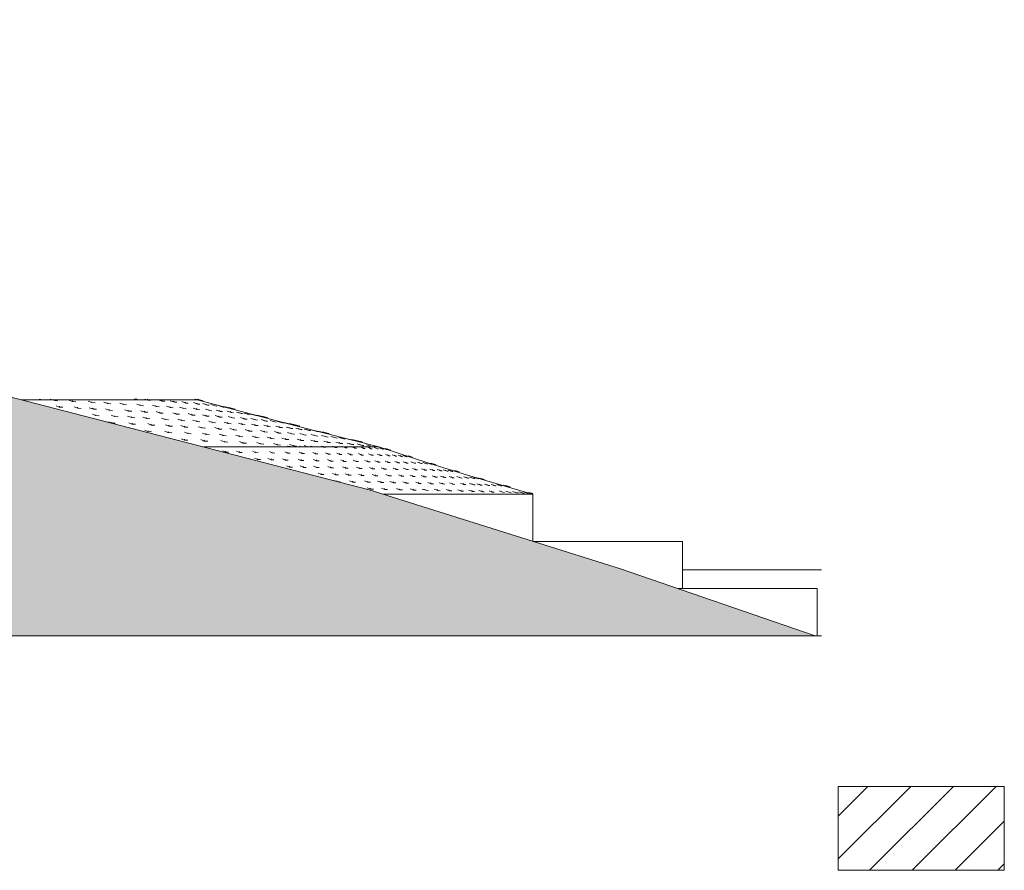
# Model space of a CAD drawing. Header units: millimetres. Extents: x -121668 to 127737, y 1553 to 34854.
# Tile 99 of 99: x 117317 to 127737, y 2517 to 11525. Entities that reach past the tile are written whole.
import ezdxf

# ---------------------------------------------------------------- set-up
doc = ezdxf.new("R2010")
doc.units = ezdxf.units.MM
for name, color, linetype, lineweight in [('A-DETL-GENF', 92, 'Continuous', 20), ('A-DETL-THIN', 151, 'Continuous', 9), ('A-FLOR', 192, 'Continuous', 9), ('A-FLOR-PATT', 8, 'Continuous', 9)]:
    doc.layers.add(name, color=color, linetype=linetype, lineweight=lineweight)

# ---------------------------------------------------------------- blocks, each defined once
blk = doc.blocks.new('FP_229-Copy of GBP_SOUTH ELEVATION')
at = {"layer": 'A-FLOR', "flags": 128}
blk.add_lwpolyline([(116695, 7000), (115816, 7224), (114771, 7500)], dxfattribs=at)
at = {"layer": 'A-FLOR-PATT'}
for p, q in [((113119, 7501), (113099, 7508)), ((113119, 7501), (113113, 7508)), ((113268, 7491), (113217, 7505)), ((114111, 7507), (114107, 7508)), ((114111, 7507), (114109, 7508)), ((114111, 7507), (114137, 7505)), ((114253, 7497), (114220, 7508)), ((114253, 7497), (114243, 7506)), ((114767, 7503), (114747, 7508)), ((114767, 7503), (114750, 7508)), ((114767, 7503), (114779, 7501)), ((114827, 7492), (114773, 7507)), ((113119, 7501), (113151, 7499)), ((113268, 7491), (113252, 7500)), ((113268, 7491), (113294, 7489)), ((113313, 7422), (113279, 7437)), ((113313, 7422), (113316, 7431)), ((113313, 7422), (113351, 7420)), ((113448, 7480), (113419, 7495)), ((113448, 7480), (113457, 7489)), ((113448, 7480), (113490, 7478)), ((113510, 7411), (113472, 7426)), ((113510, 7411), (113507, 7420)), ((113510, 7411), (113545, 7409)), ((113658, 7470), (113620, 7484)), ((113679, 7401), (113629, 7416)), ((113658, 7470), (113655, 7479)), ((113658, 7470), (113693, 7468)), ((113679, 7401), (113662, 7410)), ((113679, 7401), (113706, 7399)), ((113828, 7459), (113784, 7474)), ((113838, 7390), (113803, 7405)), ((113828, 7459), (113818, 7468)), ((113828, 7459), (113858, 7457)), ((113838, 7390), (113841, 7399)), ((113992, 7449), (113953, 7464)), ((113992, 7449), (113988, 7458)), ((113992, 7449), (114025, 7447)), ((114172, 7438), (114134, 7453)), ((114172, 7438), (114168, 7447)), ((114172, 7438), (114205, 7436)), ((114253, 7497), (114281, 7495)), ((114341, 7428), (114299, 7443)), ((114341, 7428), (114332, 7437)), ((114341, 7428), (114370, 7426)), ((114403, 7486), (114360, 7501)), ((114403, 7486), (114391, 7495)), ((114403, 7486), (114429, 7484)), ((114492, 7417), (114447, 7432)), ((114492, 7417), (114478, 7426)), ((114535, 7476), (114488, 7490)), ((114492, 7417), (114518, 7415)), ((114535, 7476), (114517, 7485)), ((114535, 7476), (114557, 7474)), ((114630, 7407), (114585, 7422)), ((114654, 7465), (114611, 7480)), ((114630, 7407), (114617, 7416)), ((114630, 7407), (114656, 7405)), ((114654, 7465), (114641, 7474)), ((114654, 7465), (114678, 7463)), ((114772, 7396), (114729, 7411)), ((114779, 7455), (114733, 7470)), ((114779, 7455), (114761, 7464)), ((114772, 7396), (114761, 7406)), ((114779, 7455), (114799, 7453)), ((114827, 7492), (114796, 7501)), ((114827, 7492), (114837, 7490)), ((114881, 7444), (114832, 7459)), ((114881, 7444), (114858, 7453)), ((114906, 7386), (114859, 7401)), ((114881, 7444), (114898, 7442)), ((114967, 7434), (114916, 7449)), ((114967, 7434), (114942, 7443)), ((114967, 7434), (114982, 7432)), ((115046, 7423), (114994, 7438)), ((115046, 7423), (115018, 7432)), ((115046, 7423), (115059, 7421)), ((115110, 7413), (115056, 7428)), ((115110, 7413), (115080, 7422)), ((115110, 7413), (115121, 7411)), ((115166, 7402), (115111, 7417)), ((115166, 7402), (115134, 7412)), ((115166, 7402), (115175, 7400)), ((113697, 7332), (113664, 7347)), ((113697, 7332), (113701, 7341)), ((113697, 7332), (113736, 7330)), ((113838, 7390), (113877, 7388)), ((113899, 7322), (113862, 7336)), ((113899, 7322), (113898, 7331)), ((113899, 7322), (113935, 7320)), ((114045, 7380), (114008, 7395)), ((114082, 7311), (114037, 7326)), ((114045, 7380), (114043, 7389)), ((114045, 7380), (114081, 7378)), ((114082, 7311), (114071, 7320)), ((114082, 7311), (114112, 7309)), ((114220, 7369), (114177, 7384)), ((114239, 7301), (114197, 7316)), ((114220, 7369), (114210, 7379)), ((114220, 7369), (114250, 7367)), ((114239, 7301), (114234, 7310)), ((114239, 7301), (114272, 7299)), ((114380, 7359), (114338, 7374)), ((114380, 7359), (114373, 7368)), ((114380, 7359), (114411, 7357)), ((114433, 7290), (114396, 7305)), ((114433, 7290), (114432, 7299)), ((114552, 7349), (114514, 7363)), ((114552, 7349), (114548, 7358)), ((114552, 7349), (114585, 7347)), ((114612, 7280), (114569, 7295)), ((114721, 7338), (114679, 7353)), ((114721, 7338), (114712, 7347)), ((114721, 7338), (114750, 7336)), ((114772, 7396), (114799, 7394)), ((114872, 7328), (114828, 7342)), ((114872, 7328), (114860, 7337)), ((114872, 7328), (114899, 7326)), ((114906, 7386), (114888, 7395)), ((114906, 7386), (114929, 7384)), ((115011, 7317), (114964, 7332)), ((115020, 7375), (114973, 7390)), ((115011, 7317), (114996, 7326)), ((115020, 7375), (115002, 7385)), ((115011, 7317), (115036, 7315)), ((115020, 7375), (115042, 7374)), ((115136, 7365), (115090, 7380)), ((115146, 7307), (115102, 7322)), ((115136, 7365), (115118, 7374)), ((115146, 7307), (115133, 7316)), ((115136, 7365), (115157, 7363)), ((115146, 7307), (115172, 7305)), ((115237, 7355), (115187, 7369)), ((115237, 7355), (115213, 7364)), ((115278, 7296), (115231, 7311)), ((115237, 7355), (115254, 7353)), ((115278, 7296), (115260, 7305)), ((115321, 7344), (115268, 7359)), ((115278, 7296), (115301, 7294)), ((115321, 7344), (115294, 7353)), ((115321, 7344), (115335, 7342)), ((115394, 7334), (115342, 7348)), ((115392, 7286), (115342, 7301)), ((115394, 7334), (115366, 7343)), ((115392, 7286), (115371, 7295)), ((115394, 7334), (115407, 7332)), ((115456, 7323), (115401, 7338)), ((115456, 7323), (115424, 7332)), ((115507, 7313), (115452, 7328)), ((115456, 7323), (115466, 7321)), ((115507, 7313), (115474, 7322)), ((115507, 7313), (115516, 7311)), ((113863, 7254), (113834, 7268)), ((113866, 7253), (113871, 7262)), ((113867, 7253), (113905, 7251)), ((114080, 7242), (114048, 7257)), ((114080, 7242), (114086, 7251)), ((114080, 7242), (114120, 7240)), ((114286, 7232), (114250, 7247)), ((114286, 7232), (114287, 7241)), ((114286, 7232), (114323, 7230)), ((114433, 7290), (114469, 7288)), ((114477, 7221), (114436, 7236)), ((114477, 7221), (114471, 7231)), ((114477, 7221), (114510, 7219)), ((114645, 7211), (114599, 7226)), ((114612, 7280), (114603, 7289)), ((114612, 7280), (114643, 7278)), ((114645, 7211), (114635, 7220)), ((114645, 7211), (114675, 7209)), ((114771, 7269), (114727, 7284)), ((114771, 7269), (114761, 7278)), ((114771, 7269), (114801, 7267)), ((114824, 7201), (114786, 7215)), ((114824, 7201), (114822, 7210)), ((114824, 7201), (114860, 7199)), ((114936, 7259), (114896, 7274)), ((114936, 7259), (114930, 7268)), ((114936, 7259), (114968, 7257)), ((115004, 7190), (114961, 7205)), ((115004, 7190), (114996, 7199)), ((115004, 7190), (115035, 7188)), ((115102, 7248), (115060, 7263)), ((115102, 7248), (115093, 7258)), ((115102, 7248), (115132, 7246)), ((115164, 7180), (115119, 7194)), ((115254, 7238), (115209, 7253)), ((115254, 7238), (115241, 7247)), ((115254, 7238), (115281, 7236)), ((115393, 7227), (115346, 7242)), ((115393, 7227), (115377, 7237)), ((115392, 7286), (115412, 7284)), ((115393, 7227), (115418, 7226)), ((115498, 7275), (115450, 7290)), ((115498, 7275), (115478, 7284)), ((115524, 7217), (115478, 7232)), ((115498, 7275), (115518, 7273)), ((115524, 7217), (115509, 7226)), ((115524, 7217), (115549, 7215)), ((115596, 7265), (115545, 7280)), ((115596, 7265), (115572, 7274)), ((115596, 7265), (115613, 7263)), ((115652, 7207), (115604, 7221)), ((115678, 7254), (115624, 7269)), ((115652, 7207), (115634, 7216)), ((115678, 7254), (115650, 7264)), ((115652, 7207), (115674, 7205)), ((115678, 7254), (115691, 7252)), ((115746, 7244), (115692, 7259)), ((115766, 7196), (115715, 7211)), ((115746, 7244), (115717, 7253)), ((115766, 7196), (115744, 7205)), ((115746, 7244), (115759, 7242)), ((115806, 7233), (115750, 7248)), ((115766, 7196), (115785, 7194)), ((115806, 7233), (115773, 7243)), ((115852, 7223), (115795, 7238)), ((115806, 7233), (115815, 7232)), ((115867, 7186), (115816, 7200)), ((115852, 7223), (115818, 7232)), ((115867, 7186), (115843, 7195)), ((115852, 7223), (115860, 7221)), ((115959, 7175), (115906, 7190)), ((114250, 7163), (114217, 7178)), ((114250, 7163), (114254, 7172)), ((114250, 7163), (114289, 7161)), ((114462, 7153), (114431, 7168)), ((114462, 7153), (114469, 7162)), ((114462, 7153), (114503, 7151)), ((114637, 7073), (114602, 7088)), ((114672, 7142), (114638, 7157)), ((114672, 7142), (114674, 7151)), ((114672, 7142), (114710, 7140)), ((114868, 7132), (114829, 7147)), ((114868, 7132), (114865, 7141)), ((114868, 7132), (114903, 7130)), ((115047, 7121), (115004, 7136)), ((115047, 7121), (115039, 7130)), ((115047, 7121), (115079, 7119)), ((115164, 7180), (115153, 7189)), ((115164, 7180), (115193, 7178)), ((115221, 7111), (115181, 7126)), ((115221, 7111), (115217, 7120)), ((115221, 7111), (115255, 7109)), ((115323, 7169), (115281, 7184)), ((115323, 7169), (115315, 7178)), ((115323, 7169), (115354, 7167)), ((115398, 7100), (115355, 7115)), ((115398, 7100), (115389, 7109)), ((115398, 7100), (115429, 7098)), ((115486, 7159), (115444, 7174)), ((115486, 7159), (115477, 7168)), ((115486, 7159), (115516, 7157)), ((115557, 7090), (115512, 7105)), ((115557, 7090), (115546, 7099)), ((115557, 7090), (115586, 7088)), ((115637, 7148), (115591, 7163)), ((115637, 7148), (115623, 7157)), ((115637, 7148), (115663, 7146)), ((115713, 7079), (115670, 7094)), ((115713, 7079), (115704, 7089)), ((115775, 7138), (115729, 7153)), ((115775, 7138), (115760, 7147)), ((115775, 7138), (115801, 7136)), ((115906, 7127), (115858, 7142)), ((115867, 7186), (115885, 7184)), ((115906, 7127), (115888, 7136)), ((115906, 7127), (115929, 7125)), ((115959, 7175), (115933, 7184)), ((115959, 7175), (115975, 7173)), ((116029, 7117), (115980, 7132)), ((116038, 7165), (115983, 7180)), ((116038, 7165), (116008, 7174)), ((116029, 7117), (116009, 7126)), ((116029, 7117), (116051, 7115)), ((116038, 7165), (116051, 7163)), ((116103, 7154), (116047, 7169)), ((116103, 7154), (116071, 7163)), ((116141, 7106), (116090, 7121)), ((116159, 7144), (116101, 7159)), ((116103, 7154), (116114, 7152)), ((116141, 7106), (116119, 7116)), ((116159, 7144), (116124, 7153)), ((116141, 7106), (116160, 7104)), ((116159, 7144), (116168, 7142)), ((116240, 7096), (116187, 7111)), ((116240, 7096), (116214, 7105)), ((116240, 7096), (116257, 7094)), ((116326, 7085), (116272, 7100)), ((116326, 7085), (116298, 7095)), ((116326, 7085), (116340, 7084)), ((116400, 7075), (116345, 7090)), ((114637, 7073), (114639, 7083)), ((114637, 7073), (114674, 7071)), ((114844, 7063), (114813, 7078)), ((114844, 7063), (114851, 7072)), ((114844, 7063), (114885, 7061)), ((115057, 7053), (115024, 7067)), ((115057, 7053), (115061, 7062)), ((115057, 7053), (115096, 7051)), ((115257, 7042), (115220, 7057)), ((115257, 7042), (115256, 7051)), ((115257, 7042), (115293, 7040)), ((115444, 7032), (115403, 7046)), ((115444, 7032), (115439, 7041)), ((115444, 7032), (115477, 7030)), ((115623, 7021), (115581, 7036)), ((115623, 7021), (115617, 7030)), ((115623, 7021), (115656, 7019)), ((115713, 7079), (115743, 7078)), ((115795, 7011), (115751, 7026)), ((115795, 7011), (115785, 7020)), ((115795, 7011), (115825, 7009)), ((115872, 7069), (115829, 7084)), ((115872, 7069), (115862, 7078)), ((115872, 7069), (115902, 7067)), ((115927, 7008), (115906, 7015)), ((115941, 7008), (115940, 7009)), ((116022, 7059), (115976, 7073)), ((116022, 7059), (116008, 7068)), ((116022, 7059), (116048, 7057)), ((116159, 7048), (116112, 7063)), ((116159, 7048), (116143, 7057)), ((116159, 7048), (116184, 7046)), ((116289, 7038), (116241, 7052)), ((116289, 7038), (116271, 7047)), ((116289, 7038), (116313, 7036)), ((116409, 7027), (116359, 7042)), ((116400, 7075), (116370, 7084)), ((116409, 7027), (116389, 7036)), ((116400, 7075), (116413, 7073)), ((116463, 7065), (116406, 7079)), ((116409, 7027), (116431, 7025)), ((116463, 7065), (116430, 7074)), ((116514, 7054), (116456, 7069)), ((116463, 7065), (116473, 7063)), ((116518, 7017), (116466, 7032)), ((116514, 7054), (116479, 7063)), ((116518, 7017), (116495, 7026)), ((116514, 7054), (116523, 7052)), ((116518, 7017), (116537, 7015)), ((116609, 7008), (116563, 7021)), ((116611, 7008), (116590, 7015)), ((116650, 7008), (116642, 7011))]:
    blk.add_line(p, q, dxfattribs=at)
blk = doc.blocks.new('FP_231-Copy of GBP_SOUTH ELEVATION')
at = {"layer": 'A-FLOR', "flags": 128}
blk.add_lwpolyline([(116695, 7000), (117233, 6825), (117635, 6701), (118247, 6522), (118326, 6500)], dxfattribs=at)
at = {"layer": 'A-FLOR-PATT'}
for p, q in [((115732, 7007), (115729, 7008)), ((115732, 7007), (115732, 7008)), ((115732, 7007), (115758, 7006)), ((115866, 7003), (115856, 7008)), ((115866, 7003), (115863, 7008)), ((115866, 7003), (115889, 7003)), ((115988, 7000), (115971, 7008)), ((115988, 7000), (115983, 7008)), ((115988, 7000), (116011, 7000)), ((116111, 6997), (116089, 7008)), ((116111, 6997), (116107, 7007)), ((116111, 6997), (116134, 6997)), ((116233, 6994), (116205, 7008)), ((116233, 6994), (116227, 7004)), ((116233, 6994), (116255, 6994)), ((116342, 6991), (116310, 7006)), ((116342, 6991), (116333, 7001)), ((116342, 6991), (116361, 6991)), ((116442, 6988), (116410, 7003)), ((116442, 6988), (116432, 6998)), ((116442, 6988), (116460, 6988)), ((116534, 6985), (116500, 7000)), ((116534, 6985), (116521, 6995)), ((116534, 6985), (116549, 6985)), ((116612, 6982), (116578, 6997)), ((116612, 6982), (116597, 6992)), ((116612, 6982), (116626, 6982)), ((116680, 6979), (116645, 6994)), ((116680, 6979), (116663, 6989)), ((116735, 6976), (116697, 6991)), ((116735, 6976), (116713, 6986)), ((116773, 6973), (116733, 6988)), ((116773, 6973), (116749, 6983)), ((116802, 6970), (116761, 6985)), ((116820, 6967), (116777, 6982)), ((115076, 6946), (115040, 6960)), ((115076, 6946), (115069, 6955)), ((115076, 6946), (115103, 6945)), ((115221, 6943), (115188, 6957)), ((115221, 6943), (115219, 6952)), ((115221, 6943), (115250, 6942)), ((115385, 6940), (115360, 6954)), ((115415, 6867), (115379, 6881)), ((115385, 6940), (115390, 6949)), ((115385, 6940), (115418, 6939)), ((115558, 6864), (115521, 6878)), ((115561, 6937), (115537, 6951)), ((115561, 6937), (115567, 6946)), ((115561, 6937), (115594, 6936)), ((115728, 6934), (115701, 6948)), ((115728, 6934), (115730, 6943)), ((115728, 6934), (115758, 6933)), ((115881, 6930), (115853, 6945)), ((115881, 6930), (115881, 6940)), ((115881, 6930), (115909, 6930)), ((116024, 6927), (115995, 6942)), ((116024, 6927), (116022, 6937)), ((116024, 6927), (116050, 6927)), ((116160, 6924), (116129, 6939)), ((116160, 6924), (116155, 6934)), ((116160, 6924), (116184, 6924)), ((116283, 6921), (116249, 6936)), ((116283, 6921), (116274, 6931)), ((116283, 6921), (116304, 6921)), ((116396, 6918), (116363, 6933)), ((116396, 6918), (116388, 6928)), ((116396, 6918), (116417, 6918)), ((116511, 6915), (116479, 6930)), ((116511, 6915), (116503, 6925)), ((116511, 6915), (116532, 6915)), ((116618, 6912), (116585, 6927)), ((116618, 6912), (116607, 6922)), ((116618, 6912), (116637, 6912)), ((116713, 6909), (116679, 6924)), ((116680, 6979), (116692, 6979)), ((116713, 6909), (116701, 6919)), ((116713, 6909), (116730, 6909)), ((116735, 6976), (116743, 6976)), ((116800, 6906), (116764, 6921)), ((116773, 6973), (116779, 6973)), ((116802, 6970), (116776, 6980)), ((116800, 6906), (116785, 6916)), ((116820, 6967), (116791, 6977)), ((116800, 6906), (116815, 6906)), ((116802, 6970), (116807, 6970)), ((116820, 6967), (116822, 6967)), ((116874, 6903), (116837, 6917)), ((116874, 6903), (116856, 6913)), ((116874, 6903), (116886, 6903)), ((116936, 6900), (116898, 6915)), ((116936, 6900), (116917, 6910)), ((116936, 6900), (116946, 6900)), ((116988, 6897), (116948, 6911)), ((116988, 6897), (116966, 6907)), ((117024, 6894), (116982, 6908)), ((116988, 6897), (116996, 6897)), ((117024, 6894), (116997, 6904)), ((117048, 6891), (117005, 6905)), ((117048, 6891), (117021, 6901)), ((117024, 6894), (117029, 6894)), ((117048, 6891), (117052, 6891)), ((115415, 6867), (115409, 6876)), ((115415, 6867), (115443, 6866)), ((115558, 6864), (115551, 6873)), ((115558, 6864), (115585, 6863)), ((115705, 6860), (115675, 6875)), ((115705, 6860), (115705, 6870)), ((115705, 6860), (115735, 6860)), ((115751, 6787), (115717, 6802)), ((115751, 6787), (115748, 6797)), ((115751, 6787), (115780, 6787)), ((115869, 6857), (115842, 6872)), ((115900, 6784), (115861, 6799)), ((115869, 6857), (115872, 6867)), ((115869, 6857), (115900, 6857)), ((115900, 6784), (115891, 6794)), ((115900, 6784), (115926, 6784)), ((116037, 6781), (116002, 6796)), ((116033, 6854), (116005, 6869)), ((116037, 6781), (116031, 6791)), ((116033, 6854), (116034, 6864)), ((116033, 6854), (116062, 6854)), ((116037, 6781), (116064, 6781)), ((116183, 6851), (116153, 6866)), ((116187, 6778), (116156, 6793)), ((116183, 6851), (116181, 6861)), ((116183, 6851), (116210, 6851)), ((116187, 6778), (116185, 6788)), ((116187, 6778), (116216, 6778)), ((116323, 6848), (116292, 6863)), ((116342, 6775), (116312, 6790)), ((116323, 6848), (116319, 6858)), ((116323, 6848), (116348, 6848)), ((116342, 6775), (116341, 6785)), ((116342, 6775), (116371, 6775)), ((116454, 6845), (116424, 6860)), ((116454, 6845), (116450, 6855)), ((116454, 6845), (116479, 6845)), ((116490, 6772), (116459, 6787)), ((116490, 6772), (116486, 6782)), ((116581, 6842), (116547, 6857)), ((116581, 6842), (116572, 6852)), ((116581, 6842), (116603, 6842)), ((116628, 6769), (116595, 6783)), ((116628, 6769), (116622, 6779)), ((116690, 6839), (116654, 6853)), ((116690, 6839), (116678, 6849)), ((116690, 6839), (116709, 6839)), ((116753, 6766), (116720, 6780)), ((116753, 6766), (116746, 6776)), ((116795, 6836), (116761, 6850)), ((116795, 6836), (116785, 6846)), ((116795, 6836), (116815, 6836)), ((116878, 6763), (116845, 6777)), ((116899, 6833), (116864, 6847)), ((116878, 6763), (116871, 6773)), ((116899, 6833), (116887, 6843)), ((116899, 6833), (116917, 6833)), ((116992, 6760), (116953, 6774)), ((116990, 6830), (116954, 6844)), ((116990, 6830), (116976, 6840)), ((116990, 6830), (117006, 6830)), ((117072, 6827), (117035, 6841)), ((117072, 6827), (117056, 6837)), ((117072, 6827), (117086, 6827)), ((117142, 6824), (117103, 6838)), ((117142, 6824), (117123, 6834)), ((117142, 6824), (117154, 6824)), ((117199, 6821), (117159, 6835)), ((117199, 6821), (117177, 6831)), ((117199, 6821), (117209, 6821)), ((117246, 6818), (117205, 6832)), ((117246, 6818), (117222, 6828)), ((117280, 6815), (117237, 6829)), ((117246, 6818), (117254, 6818)), ((117280, 6815), (117252, 6825)), ((117300, 6812), (117255, 6826)), ((117300, 6812), (117270, 6822)), ((117280, 6815), (117285, 6814)), ((117300, 6812), (117303, 6811)), ((116083, 6708), (116052, 6723)), ((116083, 6708), (116083, 6718)), ((116083, 6708), (116114, 6708)), ((116240, 6705), (116203, 6720)), ((116240, 6705), (116233, 6715)), ((116240, 6705), (116267, 6705)), ((116378, 6702), (116339, 6717)), ((116378, 6702), (116368, 6712)), ((116378, 6702), (116403, 6702)), ((116514, 6699), (116480, 6713)), ((116490, 6772), (116517, 6772)), ((116514, 6699), (116509, 6709)), ((116514, 6699), (116541, 6699)), ((116658, 6696), (116626, 6710)), ((116628, 6769), (116652, 6769)), ((116658, 6696), (116654, 6706)), ((116658, 6696), (116685, 6696)), ((116753, 6766), (116776, 6766)), ((116802, 6693), (116769, 6707)), ((116802, 6693), (116797, 6703)), ((116802, 6693), (116828, 6693)), ((116878, 6763), (116901, 6763)), ((116936, 6690), (116902, 6704)), ((116936, 6690), (116929, 6700)), ((116936, 6690), (116960, 6690)), ((116992, 6760), (116977, 6770)), ((116992, 6760), (117010, 6760)), ((117060, 6687), (117023, 6701)), ((117060, 6687), (117049, 6697)), ((117087, 6757), (117050, 6771)), ((117060, 6687), (117081, 6686)), ((117087, 6757), (117073, 6767)), ((117087, 6757), (117105, 6757)), ((117175, 6684), (117143, 6698)), ((117184, 6754), (117148, 6768)), ((117175, 6684), (117169, 6694)), ((117184, 6754), (117171, 6764)), ((117175, 6684), (117198, 6683)), ((117184, 6754), (117202, 6753)), ((117273, 6751), (117235, 6765)), ((117273, 6751), (117257, 6761)), ((117295, 6681), (117258, 6695)), ((117273, 6751), (117288, 6750)), ((117295, 6681), (117282, 6691)), ((117295, 6681), (117315, 6680)), ((117351, 6748), (117312, 6762)), ((117351, 6748), (117333, 6758)), ((117389, 6678), (117347, 6692)), ((117351, 6748), (117365, 6747)), ((117389, 6678), (117371, 6688)), ((117418, 6745), (117377, 6759)), ((117389, 6678), (117404, 6677)), ((117418, 6745), (117396, 6755)), ((117418, 6745), (117429, 6744)), ((117469, 6742), (117427, 6756)), ((117475, 6675), (117438, 6689)), ((117469, 6742), (117445, 6752)), ((117475, 6675), (117461, 6685)), ((117511, 6739), (117468, 6753)), ((117469, 6742), (117478, 6741)), ((117475, 6675), (117492, 6674)), ((117511, 6739), (117485, 6749)), ((117542, 6736), (117497, 6750)), ((117511, 6739), (117518, 6738)), ((117542, 6736), (117513, 6746)), ((117561, 6672), (117522, 6686)), ((117542, 6736), (117546, 6735)), ((117561, 6672), (117544, 6682)), ((117561, 6672), (117576, 6671)), ((117636, 6669), (117595, 6683)), ((117636, 6669), (117616, 6679)), ((117636, 6669), (117649, 6668)), ((117699, 6666), (117656, 6680)), ((117699, 6666), (117676, 6676)), ((117748, 6663), (117702, 6677)), ((117748, 6663), (117721, 6672)), ((117783, 6660), (117737, 6674)), ((117783, 6660), (117755, 6669)), ((117809, 6657), (117762, 6671)), ((116242, 6638), (116220, 6646)), ((116255, 6634), (116252, 6642)), ((116264, 6632), (116285, 6632)), ((116418, 6629), (116386, 6643)), ((116418, 6629), (116417, 6639)), ((116418, 6629), (116448, 6629)), ((116578, 6626), (116543, 6640)), ((116609, 6553), (116570, 6567)), ((116578, 6626), (116573, 6636)), ((116578, 6626), (116607, 6626)), ((116722, 6623), (116682, 6637)), ((116722, 6623), (116711, 6633)), ((116722, 6623), (116747, 6623)), ((116852, 6620), (116813, 6634)), ((116852, 6620), (116842, 6630)), ((116852, 6620), (116876, 6619)), ((116985, 6617), (116949, 6631)), ((116985, 6617), (116977, 6627)), ((116985, 6617), (117010, 6616)), ((117119, 6614), (117085, 6628)), ((117119, 6614), (117113, 6624)), ((117119, 6614), (117144, 6613)), ((117249, 6611), (117213, 6625)), ((117249, 6611), (117240, 6621)), ((117249, 6611), (117273, 6610)), ((117372, 6608), (117335, 6622)), ((117372, 6608), (117361, 6618)), ((117372, 6608), (117393, 6607)), ((117479, 6605), (117442, 6619)), ((117479, 6605), (117468, 6615)), ((117479, 6605), (117499, 6604)), ((117595, 6602), (117561, 6616)), ((117595, 6602), (117586, 6612)), ((117595, 6602), (117617, 6601)), ((117699, 6599), (117655, 6613)), ((117699, 6599), (117678, 6608)), ((117699, 6666), (117710, 6665)), ((117699, 6599), (117714, 6598)), ((117775, 6596), (117733, 6610)), ((117748, 6663), (117755, 6662)), ((117775, 6596), (117756, 6605)), ((117775, 6596), (117789, 6595)), ((117809, 6657), (117778, 6666)), ((117783, 6660), (117789, 6659)), ((117809, 6657), (117813, 6656)), ((117855, 6593), (117814, 6607)), ((117855, 6593), (117836, 6602)), ((117855, 6593), (117869, 6592)), ((117926, 6590), (117883, 6604)), ((117926, 6590), (117904, 6599)), ((117926, 6590), (117938, 6589)), ((117987, 6587), (117942, 6601)), ((117987, 6587), (117962, 6596)), ((118033, 6584), (117985, 6598)), ((117987, 6587), (117997, 6586)), ((118033, 6584), (118004, 6593)), ((118062, 6581), (118014, 6595)), ((118062, 6581), (118031, 6590)), ((118033, 6584), (118039, 6583)), ((118083, 6578), (118034, 6592)), ((118083, 6578), (118050, 6587)), ((118062, 6581), (118066, 6580)), ((118083, 6578), (118086, 6577)), ((116609, 6553), (116601, 6563)), ((116609, 6553), (116637, 6553)), ((116758, 6550), (116723, 6564)), ((116758, 6550), (116754, 6560)), ((116758, 6550), (116787, 6549)), ((116915, 6547), (116881, 6561)), ((116915, 6547), (116911, 6557)), ((116915, 6547), (116944, 6546)), ((117065, 6544), (117026, 6558)), ((117065, 6544), (117056, 6554)), ((117065, 6544), (117091, 6543)), ((117197, 6541), (117155, 6555)), ((117197, 6541), (117183, 6551)), ((117197, 6541), (117220, 6540)), ((117321, 6538), (117281, 6552)), ((117321, 6538), (117310, 6548)), ((117321, 6538), (117345, 6537)), ((117444, 6535), (117406, 6549)), ((117444, 6535), (117434, 6545)), ((117444, 6535), (117467, 6534)), ((117569, 6532), (117531, 6546)), ((117569, 6532), (117558, 6541)), ((117569, 6532), (117591, 6531)), ((117686, 6529), (117649, 6543)), ((117686, 6529), (117675, 6538)), ((117686, 6529), (117708, 6528)), ((117794, 6526), (117752, 6540)), ((117794, 6526), (117777, 6535)), ((117794, 6526), (117811, 6525)), ((117895, 6523), (117861, 6537)), ((117895, 6523), (117886, 6532)), ((117895, 6523), (117917, 6522)), ((118007, 6520), (117967, 6534)), ((118007, 6520), (117991, 6529)), ((118007, 6520), (118025, 6519)), ((118085, 6517), (118038, 6531)), ((118085, 6517), (118060, 6526)), ((118085, 6517), (118097, 6516)), ((118154, 6514), (118111, 6528)), ((118154, 6514), (118133, 6523)), ((118154, 6514), (118168, 6513)), ((118221, 6511), (118177, 6525)), ((118221, 6511), (118198, 6520)), ((118221, 6511), (118233, 6510)), ((118277, 6508), (118234, 6522)), ((118277, 6508), (118254, 6517)), ((118310, 6508), (118275, 6519)), ((118311, 6508), (118293, 6514)), ((118324, 6508), (118298, 6516)), ((118325, 6508), (118315, 6511))]:
    blk.add_line(p, q, dxfattribs=at)

msp = doc.modelspace()

# ---------------------------------------------------------------- hatches: boundary and pattern name
at = {"layer": 'A-DETL-GENF', "lineweight": 9}
h = msp.add_hatch(dxfattribs=at)
h.set_pattern_fill('FP_41', color=8, style=0, pattern_type=2)
h.set_pattern_definition([(45, (54310.1, 1200), (1e-13, 1796.051), [1270, -1270]), (45, (53973.4, 1536.8), (1e-13, 1796.051), [1270, -1270]), (45, (53636.6, 1873.5), (1e-13, 1796.051), [1270, -1270]), (135, (53636.6, 2098), (-1796.051, 1e-13), [1270, -1270]), (135, (53973.4, 2434.8), (-1796.051, 1e-13), [1270, -1270]), (135, (54310.1, 2771.5), (-1796.051, 1e-13), [1270, -1270])])
h.paths.add_polyline_path([(39366.4, 5000), (106489.4, 5000), (105994.4, 5495), (104583.1, 6003), (104063.1, 6003), (102951.4, 6500), (101412.6, 7006.6), (100932.3, 7006.6), (99949.2, 7500), (98044.8, 8000), (97555.5, 8000), (96551.7, 8511.5), (94512.3, 9012.7), (90760, 9469), (90634.6, 9503.5), (89997.9, 9806.1), (89720.7, 10003), (86538.8, 10343.2), (85926, 10500), (85630.5, 10500), (84312.1, 11010), (70584, 11010), (68933, 10009.2), (66711.7, 9507), (64366.8, 9036.4), (58144.9, 8000), (56863, 7966.4), (54407.1, 7500), (53689.8, 7500), (51347.6, 7055.2), (44528.8, 6000), (43730.3, 6000), (40649.7, 5500), (39510.5, 5056.1)], flags=0)
h.paths.add_polyline_path([(125736.3, 5000), (123675, 5709.7), (120996.8, 6551.6), (116307, 7768), (113676.2, 8517.2), (108166.6, 9519.4), (103671.3, 10495.3), (103191.3, 10495.3), (98462.1, 11525), (98462.1, 11099.8), (98862.1, 11099.8), (98862.1, 9063.5), (99686.5, 9063.5), (101404.8, 8021.2), (102923.2, 8021.2), (104590.1, 6970.3), (106054.1, 6970.3), (107663.4, 5920), (108136.7, 5920), (108141.2, 5895), (108136, 5860), (107919, 5860), (107919, 5850), (107900.7, 5850), (107900.7, 5700), (108100.7, 5700), (108105.2, 5684), (108100.1, 5669), (107900.7, 5669), (107900.7, 5020), (107955.7, 5020), (107955.7, 5000), (125569.5, 5000)], flags=0)
at = {"layer": 'A-DETL-GENF', "lineweight": 5}
h = msp.add_hatch(dxfattribs=at)
h.set_pattern_fill('FP_42', color=55, style=0, pattern_type=2)
h.set_pattern_definition([(45, (124246, 0), (-226.274, 226.274), [])])
h.paths.add_polyline_path([(127736.9, 2516.9), (127736.9, 3405.6), (125977.9, 3405.6), (125977.9, 2516.9)], flags=0)

# ---------------------------------------------------------------- linework, layer by layer
at = {"layer": 'A-DETL-THIN'}
for p, q in [((118982.8, 7073.3), (116369.1, 7750.3)), ((121015.8, 6546.7), (118982.8, 7073.3)), ((123675, 5709.7), (121015.8, 6546.7)), ((125736.3, 5000), (123675, 5709.7)), ((125803.9, 5000), (5743.5, 5000))]:
    msp.add_line(p, q, dxfattribs=at)
at = {"layer": 'A-DETL-THIN', "lineweight": 5}
for p, q in [((127736.9, 3405.6), (125977.9, 3405.6)), ((125977.9, 3405.6), (125977.9, 2516.9)), ((127736.9, 2516.9), (127736.9, 3405.6)), ((125977.9, 2516.9), (127736.9, 2516.9))]:
    msp.add_line(p, q, dxfattribs=at)
at = {"layer": 'A-FLOR'}
for p, q in [((119193.3, 7496.6), (119193.3, 7500)), ((121117.7, 6997.4), (121117.7, 7000)), ((122748.6, 6001.3), (122748.6, 6500)), ((124330, 5500), (124330, 6000)), ((125803.9, 5700), (124329.3, 5700)), ((125757, 5000), (125757, 5500))]:
    msp.add_line(p, q, dxfattribs=at)
for points, knots in [([(117335.5, 7500), (117374.3, 7500), (117455.5, 7500), (117573.6, 7500), (117623.3, 7500), (117830.4, 7500), (117977.6, 7500), (118092.3, 7500), (118258.2, 7500), (118400.5, 7500), (118511.1, 7500), (118597.4, 7500), (118704.8, 7500), (118802.1, 7500), (118865.6, 7500), (118964.3, 7500), (119024.1, 7500), (119067.4, 7500), (119097.9, 7500), (119135.1, 7500), (119155.1, 7500), (119181.1, 7500), (119191.8, 7500), (119193.4, 7500), (119193.3, 7500)], [-60.3060047, -60.3060047, -60.3060047, -60.3060047, -59.7590841, -59.1142899, -58.4237775, -57.7094156, -56.8680936, -56.0621858, -55.2300662, -54.369402, -53.6384974, -52.9381525, -52.2280479, -51.5350562, -50.7897372, -50.0723645, -49.3497641, -48.805109, -48.2709278, -47.762544, -47.1375843, -46.4586652, -45.7365409, -45.2367504, -45.2367504, -45.2367504, -45.2367504]), ([(117335.5, 7500), (117374.3, 7500), (117455.5, 7500), (117573.6, 7500), (117623.3, 7500), (117830.4, 7500), (117977.6, 7500), (118092.3, 7500), (118258.2, 7500), (118400.5, 7500), (118511.1, 7500), (118597.4, 7500), (118704.8, 7500), (118802.1, 7500), (118865.6, 7500), (118964.3, 7500), (119024.1, 7500), (119067.4, 7500), (119097.9, 7500), (119135.1, 7500), (119155.1, 7500), (119181.1, 7500), (119191.8, 7500), (119193.4, 7500), (119193.3, 7500)], [-60.3060047, -60.3060047, -60.3060047, -60.3060047, -59.7590841, -59.1142899, -58.4237775, -57.7094156, -56.8680936, -56.0621858, -55.2300662, -54.369402, -53.6384974, -52.9381525, -52.2280479, -51.5350562, -50.7897372, -50.0723645, -49.3497641, -48.805109, -48.2709278, -47.762544, -47.1375843, -46.4586652, -45.7365409, -45.2367504, -45.2367504, -45.2367504, -45.2367504]), ([(121117.7, 7000), (121117.6, 7000), (121116.2, 7000), (121107.9, 7000), (121080.1, 7000), (121048.2, 7000), (120985.1, 7000), (120916.3, 7000), (120831.3, 7000), (120734.8, 7000), (120635.8, 7000), (120509.7, 7000), (120370.5, 7000), (120222.6, 7000), (119990.2, 7000), (119710.9, 7000), (119413.4, 7000), (119292.3, 7000), (119265.8, 7000)], [68.9822593, 68.9822593, 68.9822593, 68.9822593, 69.3021456, 70.1127071, 71.002093, 71.9004493, 72.7466112, 73.6365154, 74.4763687, 75.2991955, 76.1342629, 76.9958914, 77.9066696, 78.9743388, 80.2477753, 81.907431, 83.4850025, 83.948486, 83.948486, 83.948486, 83.948486]), ([(119265.8, 7000), (119292.3, 7000), (119413.4, 7000), (119710.9, 7000), (119990.2, 7000), (120222.6, 7000), (120370.5, 7000), (120509.7, 7000), (120635.8, 7000), (120734.8, 7000), (120831.3, 7000), (120916.3, 7000), (120985.1, 7000), (121048.2, 7000), (121080.1, 7000), (121107.9, 7000), (121116.2, 7000), (121117.6, 7000), (121117.7, 7000)], [-83.948486, -83.948486, -83.948486, -83.948486, -83.4850025, -81.907431, -80.2477753, -78.9743388, -77.9066696, -76.9958914, -76.1342629, -75.2991955, -74.4763687, -73.6365154, -72.7466112, -71.9004493, -71.002093, -70.1127071, -69.3021456, -68.9822593, -68.9822593, -68.9822593, -68.9822593]), ([(122748.5, 6500), (122748.5, 6500), (122748.2, 6500), (122745.8, 6500), (122743.7, 6500), (122731.6, 6500), (122709.2, 6500), (122667.4, 6500), (122629.3, 6500), (122582.6, 6500), (122545.3, 6500), (122513.8, 6500), (122440.7, 6500), (122337.3, 6500), (122277.3, 6500), (122188.1, 6500), (122108.7, 6500), (122014.5, 6500), (121930.6, 6500), (121831, 6500), (121724.8, 6500), (121570.1, 6500), (121381.4, 6500), (121257.4, 6500), (121180.9, 6500), (121164.2, 6500)], [67.9209693, 67.9209693, 67.9209693, 67.9209693, 67.9310407, 68.4895203, 68.9002082, 69.4369245, 70.1369946, 70.8477788, 71.5515745, 72.1203771, 72.6070775, 73.1410423, 73.842065, 74.6002367, 75.3431736, 75.9669763, 76.6547787, 77.3014231, 77.9747207, 78.6482021, 79.4577824, 80.4359728, 81.5060791, 82.5947998, 82.8919313, 82.8919313, 82.8919313, 82.8919313]), ([(122752.8, 6000), (122757.9, 6000), (122802.4, 6000), (122880.2, 6000), (123002.2, 6000), (123074.2, 6000), (123151.7, 6000), (123215.5, 6000), (123266.6, 6000), (123313.9, 6000), (123366.2, 6000), (123427.9, 6000), (123493.9, 6000), (123556.5, 6000), (123622.5, 6000), (123672.2, 6000), (123729.3, 6000), (123780, 6000), (123829.3, 6000), (123874.4, 6000), (123930.1, 6000), (123976.1, 6000), (124022, 6000), (124058.4, 6000), (124091, 6000), (124115.2, 6000), (124142.9, 6000), (124181.1, 6000), (124204.8, 6000), (124230.2, 6000), (124254.8, 6000), (124273.5, 6000), (124291.9, 6000), (124305.1, 6000), (124318.2, 6000), (124327.3, 6000), (124329.9, 6000), (124330, 6000)], [-86.3349965, -86.3349965, -86.3349965, -86.3349965, -86.232999, -85.4338266, -84.71392, -84.0532303, -83.521318, -83.0307883, -82.6063441, -82.2116462, -81.7763525, -81.2907014, -80.765463, -80.2199392, -79.7003395, -79.1816691, -78.6935456, -78.199561, -77.7200798, -77.2057518, -76.6861726, -76.1439192, -75.6450934, -75.171137, -74.7700131, -74.3876649, -73.9423611, -73.4707355, -72.9740946, -72.5060245, -72.0266351, -71.5415703, -71.0634631, -70.5677596, -69.9474431, -69.3702733, -68.7258675, -68.7258675, -68.7258675, -68.7258675]), ([(124284.5, 5500), (124309.4, 5500), (124375.9, 5500), (124474.9, 5500), (124599.6, 5500), (124655.5, 5500), (124722.5, 5500), (124810, 5500), (124908.4, 5500), (124973.3, 5500), (125029.1, 5500), (125092.8, 5500), (125143.5, 5500), (125202.5, 5500), (125259.3, 5500), (125308.6, 5500), (125344.5, 5500), (125385, 5500), (125422, 5500), (125454.6, 5500), (125491.4, 5500), (125520.7, 5500), (125547.9, 5500), (125575.3, 5500), (125596.4, 5500), (125614.1, 5500), (125634.7, 5500), (125656.3, 5500), (125664.6, 5500), (125681.8, 5500), (125701.9, 5500), (125713.9, 5500), (125722.7, 5500), (125730.2, 5500), (125738, 5500), (125746.2, 5500), (125751.8, 5500), (125753.9, 5500), (125756.8, 5500), (125757.1, 5500), (125757, 5500)], [-90.5000457, -90.5000457, -90.5000457, -90.5000457, -90.0221513, -89.2179496, -88.5495723, -87.9827165, -87.4789773, -86.8641839, -86.2325398, -85.662999, -85.1608746, -84.6787665, -84.172714, -83.6631409, -83.1359895, -82.6616905, -82.2179859, -81.7929637, -81.3570375, -80.9171593, -80.4814667, -80.0518465, -79.6198697, -79.2095969, -78.8199749, -78.4440961, -78.0377934, -77.6681884, -77.2886307, -76.8796007, -76.3954521, -75.9722497, -75.612811, -75.2393441, -74.7882507, -74.2778977, -73.8013263, -73.3925529, -73.0253289, -72.7831056, -72.7831056, -72.7831056, -72.7831056])]:
    msp.add_open_spline(points, degree=3, knots=knots, dxfattribs=at)
msp.add_open_spline([(124330, 6000), (124330, 6000), (124330, 6000), (124330, 6000)], degree=3, dxfattribs=at)

# ---------------------------------------------------------------- block references
for name in ['FP_229-Copy of GBP_SOUTH ELEVATION', 'FP_231-Copy of GBP_SOUTH ELEVATION']:
    msp.add_blockref(name, (4422.8, 0), dxfattribs=at)

doc.saveas('drawing.dxf')
